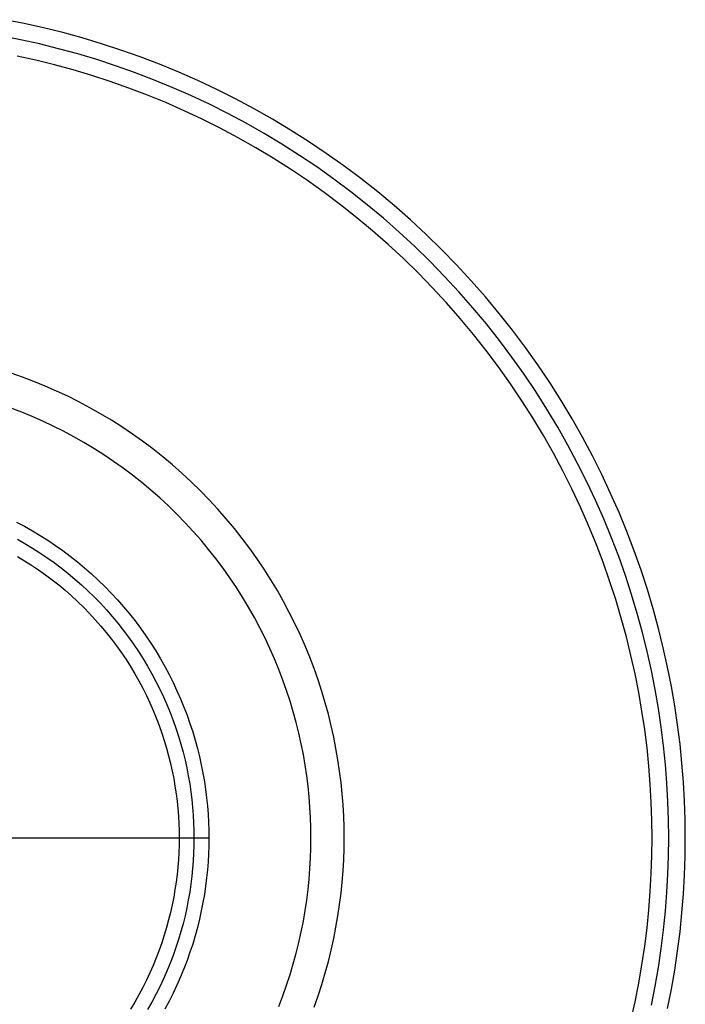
# Model space of a CAD drawing. Header units: millimetres. Extents: x -1135 to -483, y 786 to 1438.
# Tile 14 of 14: x -744 to -483, y 1047 to 1432. Entities that reach past the tile are written whole.
import ezdxf

# ---------------------------------------------------------------- set-up
doc = ezdxf.new("R2010")
doc.units = ezdxf.units.MM
doc.layers.add('EXTRUSIÓN', color=7, linetype='Continuous')

msp = doc.modelspace()

# ---------------------------------------------------------------- linework, layer by layer
at = {"layer": 'EXTRUSIÓN'}
for points in [[(-490.33, 1045.25), (-488.84, 1052.82), (-487.53, 1060.36), (-486.41, 1067.88), (-485.47, 1075.37), (-484.72, 1082.81), (-484.13, 1090.2), (-483.72, 1097.55), (-483.48, 1104.84), (-483.4, 1112.07), (-483.48, 1119.29), (-483.72, 1126.58), (-484.13, 1133.93), (-484.72, 1141.32), (-485.47, 1148.77), (-486.41, 1156.25), (-487.53, 1163.77), (-488.84, 1171.31), (-490.33, 1178.88), (-492.01, 1186.47), (-493.89, 1194.06), (-495.97, 1201.66), (-498.24, 1209.25), (-500.71, 1216.83), (-503.39, 1224.39), (-506.26, 1231.92), (-509.34, 1239.42), (-512.62, 1246.87), (-516.1, 1254.27), (-519.78, 1261.62), (-523.66, 1268.89), (-527.73, 1276.1), (-532.01, 1283.21), (-536.48, 1290.24), (-541.13, 1297.17), (-545.98, 1304), (-551.01, 1310.71), (-556.22, 1317.3), (-561.61, 1323.76), (-567.16, 1330.09), (-572.89, 1336.27), (-578.77, 1342.31), (-584.81, 1348.19), (-590.99, 1353.91), (-597.32, 1359.47), (-603.78, 1364.85), (-610.37, 1370.07), (-617.08, 1375.1), (-623.9, 1379.94), (-630.83, 1384.6), (-637.86, 1389.07), (-644.98, 1393.34), (-652.18, 1397.42), (-659.46, 1401.3), (-666.8, 1404.98), (-674.21, 1408.46), (-681.66, 1411.74), (-689.15, 1414.81), (-696.69, 1417.69), (-704.25, 1420.36), (-711.82, 1422.83), (-719.42, 1425.11), (-727.01, 1427.18), (-734.61, 1429.06), (-742.19, 1430.75), (-749.76, 1432.24)], [(-496.69, 1046.58), (-495.22, 1054), (-493.95, 1061.4), (-492.85, 1068.76), (-491.93, 1076.1), (-491.19, 1083.39), (-490.62, 1090.64), (-490.21, 1097.84), (-489.98, 1104.98), (-489.9, 1112.07), (-489.98, 1119.15), (-490.21, 1126.29), (-490.62, 1133.49), (-491.19, 1140.74), (-491.93, 1148.03), (-492.85, 1155.37), (-493.95, 1162.74), (-495.22, 1170.13), (-496.69, 1177.55), (-498.34, 1184.98), (-500.18, 1192.43), (-502.21, 1199.87), (-504.44, 1207.31), (-506.87, 1214.74), (-509.48, 1222.15), (-512.3, 1229.53), (-515.32, 1236.88), (-518.53, 1244.18), (-521.94, 1251.44), (-525.55, 1258.63), (-529.35, 1265.76), (-533.35, 1272.82), (-537.53, 1279.8), (-541.91, 1286.69), (-546.48, 1293.48), (-551.23, 1300.17), (-556.16, 1306.74), (-561.27, 1313.2), (-566.54, 1319.54), (-571.99, 1325.74), (-577.6, 1331.8), (-583.36, 1337.71), (-589.28, 1343.48), (-595.34, 1349.09), (-601.54, 1354.53), (-607.87, 1359.81), (-614.33, 1364.92), (-620.91, 1369.85), (-627.6, 1374.6), (-634.39, 1379.16), (-641.28, 1383.54), (-648.25, 1387.73), (-655.31, 1391.73), (-662.44, 1395.53), (-669.64, 1399.14), (-676.89, 1402.55), (-684.2, 1405.76), (-691.55, 1408.77), (-698.93, 1411.59), (-706.34, 1414.21), (-713.76, 1416.63), (-721.2, 1418.86), (-728.65, 1420.9), (-736.09, 1422.74), (-743.53, 1424.39), (-750.94, 1425.85)], [(-504.66, 1040.63), (-503.05, 1047.91), (-501.61, 1055.18), (-500.36, 1062.43), (-499.28, 1069.64), (-498.39, 1076.83), (-497.66, 1083.98), (-497.1, 1091.08), (-496.7, 1098.13), (-496.47, 1105.13), (-496.39, 1112.07), (-496.47, 1119), (-496.7, 1126), (-497.1, 1133.05), (-497.66, 1140.16), (-498.39, 1147.3), (-499.28, 1154.49), (-500.36, 1161.7), (-501.61, 1168.95), (-503.05, 1176.22), (-504.66, 1183.5), (-506.47, 1190.79), (-508.46, 1198.08), (-510.64, 1205.37), (-513.02, 1212.65), (-515.58, 1219.91), (-518.34, 1227.14), (-521.3, 1234.34), (-524.44, 1241.49), (-527.78, 1248.6), (-531.32, 1255.65), (-535.04, 1262.64), (-538.96, 1269.55), (-543.06, 1276.38), (-547.35, 1283.13), (-551.82, 1289.79), (-556.48, 1296.34), (-561.31, 1302.78), (-566.31, 1309.11), (-571.48, 1315.31), (-576.82, 1321.39), (-582.31, 1327.32), (-587.96, 1333.12), (-593.75, 1338.77), (-599.69, 1344.26), (-605.76, 1349.6), (-611.97, 1354.77), (-618.3, 1359.77), (-624.74, 1364.6), (-631.29, 1369.25), (-637.94, 1373.72), (-644.69, 1378.01), (-651.53, 1382.12), (-658.44, 1386.03), (-665.43, 1389.76), (-672.48, 1393.29), (-679.58, 1396.63), (-686.74, 1399.78), (-693.94, 1402.73), (-701.17, 1405.49), (-708.43, 1408.06), (-715.7, 1410.43), (-722.99, 1412.62), (-730.28, 1414.61), (-737.58, 1416.41), (-744.86, 1418.03)], [(-628.7, 1045.8), (-627.12, 1050.26), (-625.66, 1054.73), (-624.32, 1059.21), (-623.1, 1063.69), (-621.99, 1068.17), (-620.99, 1072.64), (-620.11, 1077.11), (-619.34, 1081.56), (-618.68, 1086), (-618.13, 1090.41), (-617.68, 1094.8), (-617.34, 1099.17), (-617.1, 1103.5), (-616.95, 1107.8), (-616.9, 1112.07), (-616.95, 1116.33), (-617.1, 1120.63), (-617.34, 1124.96), (-617.68, 1129.33), (-618.13, 1133.72), (-618.68, 1138.13), (-619.34, 1142.57), (-620.11, 1147.02), (-620.99, 1151.49), (-621.99, 1155.96), (-623.1, 1160.44), (-624.32, 1164.93), (-625.66, 1169.4), (-627.12, 1173.88), (-628.7, 1178.34), (-630.39, 1182.78), (-632.21, 1187.2), (-634.14, 1191.6), (-636.19, 1195.97), (-638.37, 1200.3), (-640.65, 1204.59), (-643.06, 1208.84), (-645.58, 1213.04), (-648.22, 1217.19), (-650.97, 1221.28), (-653.83, 1225.3), (-656.79, 1229.26), (-659.87, 1233.15), (-663.05, 1236.96), (-666.32, 1240.69), (-669.7, 1244.34), (-673.17, 1247.91), (-676.73, 1251.38), (-680.38, 1254.75), (-684.11, 1258.03), (-687.93, 1261.21), (-691.81, 1264.28), (-695.77, 1267.25), (-699.8, 1270.11), (-703.89, 1272.86), (-708.03, 1275.49), (-712.24, 1278.02), (-716.48, 1280.42), (-720.78, 1282.71), (-725.11, 1284.88), (-729.48, 1286.93), (-733.87, 1288.87), (-738.3, 1290.68), (-742.74, 1292.38), (-747.2, 1293.96)], [(-642.47, 1046.14), (-640.89, 1050.28), (-639.42, 1054.44), (-638.06, 1058.61), (-636.81, 1062.78), (-635.67, 1066.96), (-634.64, 1071.14), (-633.71, 1075.31), (-632.89, 1079.47), (-632.17, 1083.63), (-631.55, 1087.76), (-631.04, 1091.88), (-630.62, 1095.97), (-630.3, 1100.04), (-630.08, 1104.08), (-629.94, 1108.09), (-629.9, 1112.07), (-629.94, 1116.04), (-630.08, 1120.05), (-630.3, 1124.09), (-630.62, 1128.16), (-631.04, 1132.25), (-631.55, 1136.37), (-632.17, 1140.51), (-632.89, 1144.66), (-633.71, 1148.82), (-634.64, 1152.99), (-635.67, 1157.17), (-636.81, 1161.35), (-638.06, 1165.53), (-639.42, 1169.69), (-640.89, 1173.85), (-642.47, 1178), (-644.17, 1182.12), (-645.97, 1186.22), (-647.88, 1190.29), (-649.91, 1194.33), (-652.04, 1198.33), (-654.29, 1202.3), (-656.64, 1206.21), (-659.09, 1210.08), (-661.66, 1213.89), (-664.32, 1217.64), (-667.09, 1221.34), (-669.96, 1224.96), (-672.92, 1228.51), (-675.98, 1231.99), (-679.12, 1235.4), (-682.36, 1238.72), (-685.68, 1241.95), (-689.08, 1245.1), (-692.56, 1248.16), (-696.12, 1251.12), (-699.74, 1253.99), (-703.43, 1256.75), (-707.19, 1259.42), (-711, 1261.98), (-714.86, 1264.44), (-718.78, 1266.79), (-722.74, 1269.03), (-726.75, 1271.17), (-730.78, 1273.19), (-734.86, 1275.11), (-738.96, 1276.91), (-743.08, 1278.6), (-747.22, 1280.18)], [(-745.1, 1235.68), (-741.99, 1234.02), (-738.91, 1232.28), (-735.86, 1230.45), (-732.86, 1228.54), (-729.9, 1226.55), (-726.98, 1224.48), (-724.11, 1222.33), (-721.3, 1220.1), (-718.54, 1217.8), (-715.83, 1215.43), (-713.19, 1212.98), (-710.61, 1210.47), (-708.1, 1207.89), (-705.65, 1205.24), (-703.28, 1202.54), (-700.97, 1199.78), (-698.75, 1196.96), (-696.6, 1194.09), (-694.53, 1191.18), (-692.53, 1188.22), (-690.62, 1185.21), (-688.8, 1182.17), (-687.06, 1179.09), (-685.4, 1175.98), (-683.82, 1172.84), (-682.34, 1169.68), (-680.94, 1166.49), (-679.62, 1163.29), (-678.39, 1160.07), (-677.25, 1156.84), (-676.19, 1153.6), (-675.22, 1150.36), (-674.34, 1147.11), (-673.53, 1143.86), (-672.81, 1140.62), (-672.17, 1137.39), (-671.62, 1134.16), (-671.14, 1130.95), (-670.74, 1127.75), (-670.41, 1124.57), (-670.16, 1121.41), (-669.99, 1118.27), (-669.88, 1115.15), (-669.85, 1112.07), (-669.88, 1108.98), (-669.99, 1105.86), (-670.16, 1102.72), (-670.41, 1099.56), (-670.74, 1096.38), (-671.14, 1093.18), (-671.62, 1089.97), (-672.17, 1086.74), (-672.81, 1083.51), (-673.53, 1080.27), (-674.34, 1077.02), (-675.22, 1073.77), (-676.19, 1070.53), (-677.25, 1067.29), (-678.39, 1064.06), (-679.62, 1060.84), (-680.94, 1057.64), (-682.34, 1054.45), (-683.82, 1051.29), (-685.4, 1048.15), (-687.06, 1045.04)], [(-744.79, 1228.92), (-741.84, 1227.25), (-738.93, 1225.5), (-736.05, 1223.67), (-733.21, 1221.76), (-730.42, 1219.77), (-727.67, 1217.71), (-724.97, 1215.58), (-722.32, 1213.37), (-719.73, 1211.1), (-717.2, 1208.76), (-714.73, 1206.35), (-712.32, 1203.88), (-709.98, 1201.34), (-707.7, 1198.75), (-705.5, 1196.11), (-703.36, 1193.41), (-701.3, 1190.66), (-699.32, 1187.87), (-697.41, 1185.03), (-695.58, 1182.15), (-693.83, 1179.23), (-692.16, 1176.29), (-690.57, 1173.31), (-689.06, 1170.3), (-687.64, 1167.27), (-686.3, 1164.21), (-685.04, 1161.15), (-683.86, 1158.06), (-682.77, 1154.97), (-681.75, 1151.86), (-680.82, 1148.75), (-679.97, 1145.64), (-679.2, 1142.53), (-678.51, 1139.43), (-677.9, 1136.33), (-677.37, 1133.24), (-676.91, 1130.16), (-676.53, 1127.09), (-676.22, 1124.05), (-675.98, 1121.02), (-675.81, 1118.01), (-675.71, 1115.03), (-675.68, 1112.07), (-675.71, 1109.11), (-675.81, 1106.12), (-675.98, 1103.11), (-676.22, 1100.08), (-676.53, 1097.04), (-676.91, 1093.97), (-677.37, 1090.89), (-677.9, 1087.8), (-678.51, 1084.7), (-679.2, 1081.6), (-679.97, 1078.49), (-680.82, 1075.38), (-681.75, 1072.27), (-682.77, 1069.17), (-683.86, 1066.07), (-685.04, 1062.99), (-686.3, 1059.92), (-687.64, 1056.86), (-689.06, 1053.83), (-690.57, 1050.83), (-692.16, 1047.85), (-693.83, 1044.9)], [(-744.78, 1222.21), (-741.99, 1220.54), (-739.24, 1218.79), (-736.52, 1216.97), (-733.85, 1215.07), (-731.22, 1213.1), (-728.64, 1211.06), (-726.11, 1208.95), (-723.63, 1206.77), (-721.21, 1204.53), (-718.85, 1202.23), (-716.54, 1199.86), (-714.3, 1197.44), (-712.13, 1194.96), (-710.02, 1192.43), (-707.98, 1189.85), (-706.01, 1187.23), (-704.11, 1184.55), (-702.29, 1181.84), (-700.54, 1179.09), (-698.86, 1176.3), (-697.27, 1173.48), (-695.75, 1170.63), (-694.31, 1167.75), (-692.94, 1164.86), (-691.66, 1161.94), (-690.45, 1159), (-689.33, 1156.05), (-688.28, 1153.09), (-687.31, 1150.12), (-686.42, 1147.15), (-685.61, 1144.18), (-684.88, 1141.2), (-684.22, 1138.23), (-683.63, 1135.27), (-683.12, 1132.31), (-682.68, 1129.37), (-682.31, 1126.44), (-682.02, 1123.52), (-681.79, 1120.63), (-681.63, 1117.75), (-681.53, 1114.9), (-681.5, 1112.07), (-681.53, 1109.24), (-681.63, 1106.38), (-681.79, 1103.5), (-682.02, 1100.61), (-682.31, 1097.69), (-682.68, 1094.76), (-683.12, 1091.82), (-683.63, 1088.86), (-684.22, 1085.9), (-684.88, 1082.93), (-685.61, 1079.96), (-686.42, 1076.98), (-687.31, 1074.01), (-688.28, 1071.04), (-689.33, 1068.08), (-690.45, 1065.13), (-691.66, 1062.19), (-692.94, 1059.28), (-694.31, 1056.38), (-695.75, 1053.5), (-697.27, 1050.65), (-698.86, 1047.83), (-700.54, 1045.04)], [(-948.17, 1112.07), (-669.85, 1112.07)], [(-942.35, 1112.07), (-675.68, 1112.07)], [(-942.35, 1112.07), (-675.68, 1112.07)], [(-936.52, 1112.07), (-681.5, 1112.07)]]:
    msp.add_lwpolyline(points, dxfattribs=at)
at = {"layer": 'EXTRUSIÓN', "extrusion": (0, 1, 0)}
for points in [[(496.39, -1245.53), (763.4, -600.91)], [(483.4, -1240.14), (750.41, -595.53)], [(483.4, -1240.14), (496.39, -1245.53)]]:
    msp.add_lwpolyline(points, dxfattribs=at)

doc.saveas('drawing.dxf')
